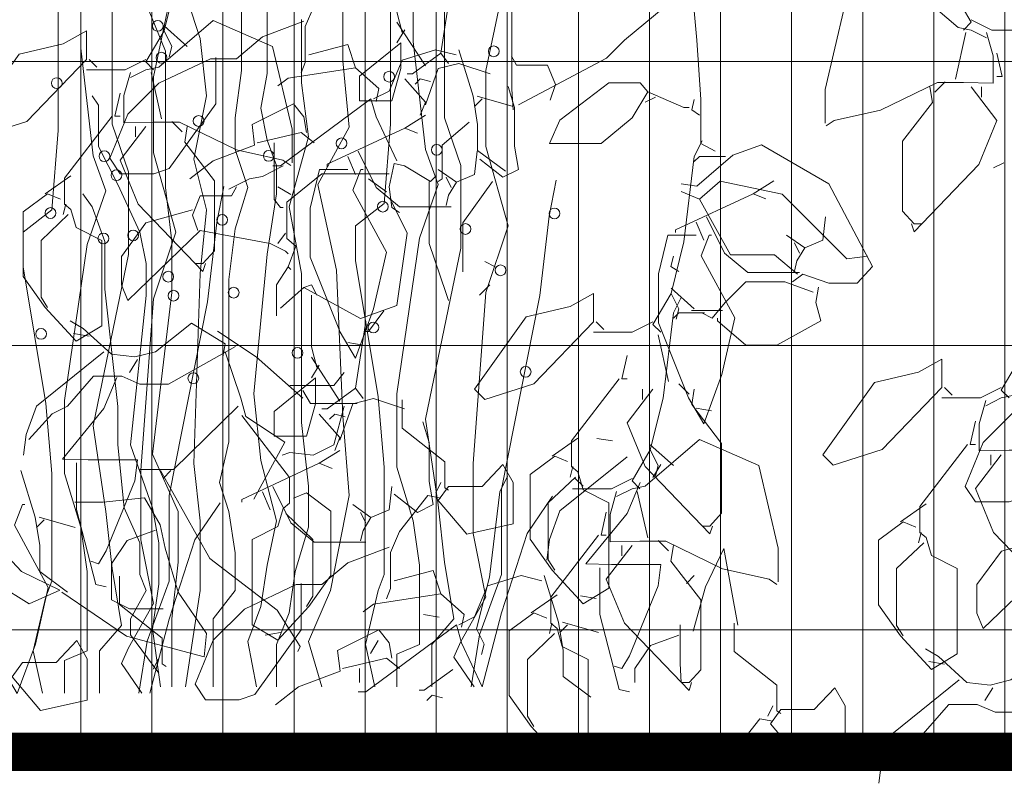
# Model space of a CAD drawing. Header units: millimetres. Extents: x 16698 to 93787, y -21104 to 39413.
# Tile 105 of 256: x 24648 to 24725, y 9745 to 9804. Entities that reach past the tile are written whole.
import ezdxf

# ---------------------------------------------------------------- set-up
doc = ezdxf.new("R2010")
doc.units = ezdxf.units.MM
doc.linetypes.add('HIDDEN', pattern=[9.525, 6.35, -3.175])
for name, color, linetype, lineweight in [('!MODUS_OPIS', 3, 'Continuous', 13), ('__MODUS_ŚCIANY', 2, 'Continuous', 35), ('_MODUS - zielen', 66, 'Continuous', 9), ('Hatch', 4, 'Continuous', 5)]:
    doc.layers.add(name, color=color, linetype=linetype, lineweight=lineweight)

msp = doc.modelspace()

# ---------------------------------------------------------------- hatches: boundary and pattern name
at = {"layer": 'Hatch', "ltscale": 2, "true_color": 0xc7c7c7}
h = msp.add_hatch(dxfattribs=at)
h.set_pattern_fill('GRATE', color=9, scale=7, angle=90)
h.paths.add_polyline_path([(24866.08516, 9993.23322), (25012.58516, 9993.23322), (25012.58516, 9747.23322), (24548.33412, 9747.23322), (24548.33412, 9824.23322), (24866.08516, 9824.23322)])

# ---------------------------------------------------------------- linework, layer by layer
at = {"layer": '!MODUS_OPIS', "linetype": 'HIDDEN', "ltscale": 2}
msp.add_lwpolyline([(25137.17444, 9747.23322), (24244.37684, 9747.23322)], dxfattribs=at)
at = {"layer": '__MODUS_ŚCIANY', "ltscale": 2, "const_width": 3}
msp.add_lwpolyline([(24476.35722, 9747.23322), (25137.17444, 9747.23322)], dxfattribs=at)
at = {"layer": '_MODUS - zielen', "transparency": 33554687}
for p, q in [((24679.06222, 9802.7764, -6681.00084), (24679.06222, 9809.2045, -6681.00084)), ((24653.08861, 9802.27633, -6681.00084), (24653.08861, 9808.70443, -6681.00084)), ((24677.30349, 9803.25036, -6681.00084), (24677.30349, 9808.22695, -6681.00084)), ((24651.32989, 9802.75029, -6681.00084), (24651.32989, 9807.72688, -6681.00084)), ((24662.4157, 9803.01338, -6681.00084), (24661.43408, 9806.00526, -6681.00084)), ((24667.65097, 9800.28811, -6681.00084), (24667.65097, 9806.47922, -6681.00084)), ((24684.74739, 9800.52509, -6681.00084), (24685.91056, 9806.10866, -6681.00084)), ((24655.54264, 9796.3222, -6681.00084), (24655.54264, 9805.23859, -6681.00084)), ((24659.71626, 9802.03584, -6681.00084), (24658.20294, 9805.73866, -6681.00084)), ((24658.77379, 9800.02502, -6681.00084), (24659.93695, 9805.60859, -6681.00084)), ((24665.64684, 9800.52509, -6681.00084), (24665.64684, 9805.50168, -6681.00084)), ((24673.58154, 9801.26565, -6681.00084), (24673.58154, 9805.73866, -6681.00084)), ((24681.51625, 9796.82227, -6681.00084), (24681.51625, 9805.73866, -6681.00084)), ((24670.3504, 9799.54755, -6681.00084), (24670.3504, 9804.49451, -6681.00084)), ((24651.32989, 9795.81862, -6681.00084), (24651.32989, 9802.75029, -6681.00084)), ((24662.9065, 9798.54038, -6681.00084), (24662.4157, 9803.01338, -6681.00084)), ((24677.30349, 9796.31869, -6681.00084), (24677.30349, 9803.25036, -6681.00084)), ((24680.04383, 9794.33398, -6681.00084), (24679.06222, 9802.7764, -6681.00084)), ((24654.07023, 9793.83391, -6681.00084), (24653.08861, 9802.27633, -6681.00084)), ((24659.71626, 9797.05925, -6681.00084), (24659.71626, 9802.03584, -6681.00084)), ((24674.07235, 9796.08171, -6681.00084), (24673.58154, 9801.26565, -6681.00084)), ((24665.15603, 9796.82227, -6681.00084), (24665.64684, 9800.52509, -6681.00084)), ((24684.74739, 9794.57096, -6681.00084), (24684.74739, 9800.52509, -6681.00084)), ((24658.77379, 9794.07089, -6681.00084), (24658.77379, 9800.02502, -6681.00084)), ((24667.16016, 9797.56283, -6681.00084), (24667.65097, 9800.28811, -6681.00084)), ((24670.88211, 9795.34114, -6681.00084), (24670.3504, 9799.54755, -6681.00084)), ((24654.48099, 9797.79981, -6681.00084), (24653.99019, 9798.54038, -6681.00084)), ((24661.92489, 9793.59341, -6681.00084), (24662.9065, 9798.54038, -6681.00084)), ((24654.48099, 9796.82227, -6681.00084), (24654.48099, 9797.79981, -6681.00084)), ((24667.65097, 9795.07454, -6681.00084), (24667.16016, 9797.56283, -6681.00084)), ((24654.48099, 9794.57096, -6681.00084), (24654.48099, 9796.82227, -6681.00084)), ((24659.71626, 9791.37172, -6681.00084), (24659.71626, 9797.05925, -6681.00084)), ((24665.15603, 9794.33398, -6681.00084), (24665.15603, 9796.82227, -6681.00084)), ((24682.78416, 9793.08983, -6681.00084), (24681.51625, 9796.82227, -6681.00084)), ((24650.83908, 9789.6275, -6681.00084), (24651.32989, 9795.81862, -6681.00084)), ((24656.81056, 9792.58976, -6681.00084), (24655.54264, 9796.3222, -6681.00084)), ((24671.61832, 9791.6087, -6681.00084), (24674.07235, 9796.08171, -6681.00084)), ((24676.81269, 9790.12757, -6681.00084), (24677.30349, 9796.31869, -6681.00084)), ((24668.38718, 9793.08983, -6681.00084), (24667.65097, 9795.07454, -6681.00084)), ((24669.36879, 9789.86097, -6681.00084), (24670.88211, 9795.34114, -6681.00084)), ((24655.99431, 9791.6087, -6681.00084), (24654.48099, 9794.57096, -6681.00084)), ((24666.13765, 9791.37172, -6681.00084), (24665.15603, 9794.33398, -6681.00084)), ((24681.02544, 9791.6087, -6681.00084), (24680.04383, 9794.33398, -6681.00084)), ((24686.50611, 9788.37984, -6681.00084), (24684.74739, 9794.57096, -6681.00084)), ((24655.05184, 9791.10863, -6681.00084), (24654.07023, 9793.83391, -6681.00084)), ((24660.53251, 9787.87977, -6681.00084), (24658.77379, 9794.07089, -6681.00084)), ((24662.9065, 9789.62399, -6681.00084), (24661.92489, 9793.59341, -6681.00084)), ((24668.38718, 9790.86814, -6681.00084), (24668.38718, 9793.08983, -6681.00084)), ((24682.78416, 9786.63211, -6681.00084), (24682.78416, 9793.08983, -6681.00084)), ((24656.81056, 9786.13204, -6681.00084), (24656.81056, 9792.58976, -6681.00084)), ((24689.69636, 9789.12041, -6681.00084), (24690.25127, 9791.94459, -6681.00084)), ((24657.71214, 9787.87626, -6681.00084), (24655.99431, 9791.6087, -6681.00084)), ((24660.20707, 9787.1357, -6681.00084), (24659.71626, 9791.37172, -6681.00084)), ((24663.72275, 9788.62034, -6681.00084), (24664.27767, 9791.44452, -6681.00084)), ((24665.15603, 9788.14286, -6681.00084), (24666.13765, 9791.37172, -6681.00084)), ((24673.09074, 9784.914, -6681.00084), (24671.61832, 9791.6087, -6681.00084)), ((24679.55302, 9787.4023, -6681.00084), (24681.02544, 9791.6087, -6681.00084)), ((24653.99019, 9789.86097, -6681.00084), (24653.25398, 9790.86814, -6681.00084)), ((24653.57942, 9786.90223, -6681.00084), (24655.05184, 9791.10863, -6681.00084)), ((24667.65097, 9786.15815, -6681.00084), (24668.38718, 9790.86814, -6681.00084)), ((24648.58955, 9787.87977, -6681.00084), (24650.83908, 9789.6275, -6681.00084)), ((24654.9718, 9787.1357, -6681.00084), (24653.99019, 9789.86097, -6681.00084)), ((24662.4157, 9784.6474, -6681.00084), (24662.9065, 9789.62399, -6681.00084)), ((24670.3504, 9784.6474, -6681.00084), (24669.36879, 9789.86097, -6681.00084)), ((24674.56316, 9788.37984, -6681.00084), (24676.81269, 9790.12757, -6681.00084)), ((24688.96015, 9782.92929, -6681.00084), (24689.69636, 9789.12041, -6681.00084)), ((24662.98654, 9782.42922, -6681.00084), (24663.72275, 9788.62034, -6681.00084)), ((24664.66523, 9784.17344, -6681.00084), (24665.15603, 9788.14286, -6681.00084)), ((24674.56316, 9785.65457, -6681.00084), (24674.56316, 9788.37984, -6681.00084)), ((24684.74739, 9783.16627, -6681.00084), (24686.50611, 9788.37984, -6681.00084)), ((24648.58955, 9785.1545, -6681.00084), (24648.58955, 9787.87977, -6681.00084)), ((24658.20294, 9785.41759, -6681.00084), (24657.71214, 9787.87626, -6681.00084)), ((24658.77379, 9782.6662, -6681.00084), (24660.53251, 9787.87977, -6681.00084)), ((24677.7943, 9775.22743, -6681.00084), (24679.55302, 9787.4023, -6681.00084)), ((24651.8207, 9774.72736, -6681.00084), (24653.57942, 9786.90223, -6681.00084)), ((24654.9718, 9786.63211, -6681.00084), (24654.9718, 9787.1357, -6681.00084)), ((24654.9718, 9783.43288, -6681.00084), (24654.9718, 9786.63211, -6681.00084)), ((24660.20707, 9783.16627, -6681.00084), (24660.20707, 9787.1357, -6681.00084)), ((24680.04383, 9773.24272, -6681.00084), (24682.78416, 9786.63211, -6681.00084)), ((24654.07023, 9772.74265, -6681.00084), (24656.81056, 9786.13204, -6681.00084)), ((24666.62845, 9775.22743, -6681.00084), (24667.65097, 9786.15815, -6681.00084)), ((24650.34828, 9774.49038, -6681.00084), (24648.58955, 9785.1545, -6681.00084)), ((24658.20294, 9782.92929, -6681.00084), (24658.20294, 9785.41759, -6681.00084)), ((24676.32188, 9774.99045, -6681.00084), (24674.56316, 9785.65457, -6681.00084)), ((24661.92489, 9769.77688, -6681.00084), (24662.4157, 9784.6474, -6681.00084)), ((24670.3504, 9773.00574, -6681.00084), (24670.3504, 9784.6474, -6681.00084)), ((24673.58154, 9773.4797, -6681.00084), (24673.09074, 9784.914, -6681.00084)), ((24664.66523, 9771.49499, -6681.00084), (24664.66523, 9784.17344, -6681.00084)), ((24655.99431, 9774.24989, -6681.00084), (24654.9718, 9783.43288, -6681.00084)), ((24656.97593, 9771.25801, -6681.00084), (24658.20294, 9782.92929, -6681.00084)), ((24658.69375, 9770.51744, -6681.00084), (24660.20707, 9783.16627, -6681.00084)), ((24683.76578, 9769.77688, -6681.00084), (24684.74739, 9783.16627, -6681.00084)), ((24685.97441, 9767.79217, -6681.00084), (24688.96015, 9782.92929, -6681.00084)), ((24657.79217, 9769.27681, -6681.00084), (24658.77379, 9782.6662, -6681.00084)), ((24660.0008, 9767.2921, -6681.00084), (24662.98654, 9782.42922, -6681.00084)), ((24667.16016, 9770.01386, -6681.00084), (24666.62845, 9775.22743, -6681.00084)), ((24676.81269, 9769.51028, -6681.00084), (24676.32188, 9774.99045, -6681.00084)), ((24677.7943, 9769.51028, -6681.00084), (24677.7943, 9775.22743, -6681.00084)), ((24650.83908, 9769.01021, -6681.00084), (24650.34828, 9774.49038, -6681.00084)), ((24651.8207, 9769.01021, -6681.00084), (24651.8207, 9774.72736, -6681.00084)), ((24655.99431, 9771.25801, -6681.00084), (24655.99431, 9774.24989, -6681.00084)), ((24674.07235, 9767.28859, -6681.00084), (24673.58154, 9773.4797, -6681.00084)), ((24655.05184, 9766.04795, -6681.00084), (24654.07023, 9772.74265, -6681.00084)), ((24670.88211, 9768.02915, -6681.00084), (24670.3504, 9773.00574, -6681.00084)), ((24681.02544, 9766.54802, -6681.00084), (24680.04383, 9773.24272, -6681.00084)), ((24656.48512, 9766.31104, -6681.00084), (24655.99431, 9771.25801, -6681.00084)), ((24658.69375, 9766.31104, -6681.00084), (24656.97593, 9771.25801, -6681.00084)), ((24663.92902, 9768.29575, -6681.00084), (24664.66523, 9771.49499, -6681.00084)), ((24660.69787, 9766.04444, -6681.00084), (24658.69375, 9770.51744, -6681.00084)), ((24662.4157, 9765.30387, -6681.00084), (24661.92489, 9769.77688, -6681.00084)), ((24668.38718, 9765.30387, -6681.00084), (24667.16016, 9770.01386, -6681.00084)), ((24683.76578, 9764.32633, -6681.00084), (24683.76578, 9769.77688, -6681.00084)), ((24650.83908, 9760.5974, -6681.00084), (24650.83908, 9769.01021, -6681.00084)), ((24653.08861, 9764.8038, -6681.00084), (24651.8207, 9769.01021, -6681.00084)), ((24657.79217, 9763.82626, -6681.00084), (24657.79217, 9769.27681, -6681.00084)), ((24676.81269, 9761.09747, -6681.00084), (24676.81269, 9769.51028, -6681.00084)), ((24679.06222, 9765.30387, -6681.00084), (24677.7943, 9769.51028, -6681.00084)), ((24664.66523, 9766.04444, -6681.00084), (24663.92902, 9768.29575, -6681.00084)), ((24660.0008, 9760.5974, -6681.00084), (24660.0008, 9767.2921, -6681.00084)), ((24670.88211, 9764.80029, -6681.00084), (24670.88211, 9768.02915, -6681.00084)), ((24672.59993, 9759.85332, -6681.00084), (24674.07235, 9767.28859, -6681.00084)), ((24685.97441, 9761.09747, -6681.00084), (24685.97441, 9767.79217, -6681.00084)), ((24662.00493, 9763.82626, -6681.00084), (24663.97771, 9766.72548, -6681.00084)), ((24681.51625, 9762.07502, -6681.00084), (24681.02544, 9766.54802, -6681.00084)), ((24687.97853, 9764.32633, -6681.00084), (24689.95131, 9767.22555, -6681.00084)), ((24655.54264, 9761.57495, -6681.00084), (24655.05184, 9766.04795, -6681.00084)), ((24657.71214, 9763.58577, -6681.00084), (24656.48512, 9766.31104, -6681.00084)), ((24659.18456, 9763.58577, -6681.00084), (24658.69375, 9766.31104, -6681.00084)), ((24660.69787, 9762.07502, -6681.00084), (24660.69787, 9766.04444, -6681.00084)), ((24665.15603, 9762.81558, -6681.00084), (24664.66523, 9766.04444, -6681.00084)), ((24662.4157, 9759.85332, -6681.00084), (24662.4157, 9765.30387, -6681.00084)), ((24667.65097, 9761.83804, -6681.00084), (24668.38718, 9765.30387, -6681.00084)), ((24679.55302, 9761.83804, -6681.00084), (24679.06222, 9765.30387, -6681.00084)), ((24653.57942, 9761.33797, -6681.00084), (24653.08861, 9764.8038, -6681.00084)), ((24669.8596, 9761.33445, -6681.00084), (24670.88211, 9764.80029, -6681.00084)), ((24684.74739, 9759.34974, -6681.00084), (24683.76578, 9764.32633, -6681.00084)), ((24685.97441, 9758.10559, -6681.00084), (24687.97853, 9764.32633, -6681.00084)), ((24657.71214, 9761.09747, -6681.00084), (24657.71214, 9763.58577, -6681.00084)), ((24658.77379, 9758.84967, -6681.00084), (24657.79217, 9763.82626, -6681.00084)), ((24659.18456, 9760.35691, -6681.00084), (24659.18456, 9763.58577, -6681.00084)), ((24660.0008, 9757.60552, -6681.00084), (24662.00493, 9763.82626, -6681.00084)), ((24646.54679, 9763.37291, -6681.00084), (24648.46679, 9761.33291, -6681.00084)), ((24665.15603, 9759.85332, -6681.00084), (24665.15603, 9762.81558, -6681.00084)), ((24701.91296, 9760.15576, -13364.45746), (24703.35296, 9763.15576, -13364.45746)), ((24703.35296, 9763.15576, -13364.45746), (24704.43296, 9757.15576, -13364.45746)), ((24660.20707, 9757.63163, -6681.00084), (24660.69787, 9762.07502, -6681.00084)), ((24682.25246, 9757.63163, -6681.00084), (24681.51625, 9762.07502, -6681.00084)), ((24648.46679, 9761.33291, -6681.00084), (24651.46679, 9759.89291, -6681.00084)), ((24653.57942, 9757.60552, -6681.00084), (24653.57942, 9761.33797, -6681.00084)), ((24656.27885, 9757.13156, -6681.00084), (24655.54264, 9761.57495, -6681.00084)), ((24667.16016, 9758.60918, -6681.00084), (24667.65097, 9761.83804, -6681.00084)), ((24669.36879, 9758.10559, -6681.00084), (24669.8596, 9761.33445, -6681.00084)), ((24679.55302, 9758.10559, -6681.00084), (24679.55302, 9761.83804, -6681.00084)), ((24649.06679, 9758.81291, -6681.00084), (24646.54679, 9760.37291, -6681.00084)), ((24650.34828, 9759.35326, -6681.00084), (24650.83908, 9760.5974, -6681.00084)), ((24658.20294, 9759.85332, -6681.00084), (24657.71214, 9761.09747, -6681.00084)), ((24658.28298, 9755.88742, -6681.00084), (24660.0008, 9760.5974, -6681.00084)), ((24676.32188, 9759.85332, -6681.00084), (24676.81269, 9761.09747, -6681.00084)), ((24684.25658, 9756.38749, -6681.00084), (24685.97441, 9761.09747, -6681.00084)), ((24651.46679, 9759.89291, -6681.00084), (24649.06679, 9758.81291, -6681.00084)), ((24656.97593, 9757.63163, -6681.00084), (24658.20294, 9759.85332, -6681.00084)), ((24658.69375, 9756.86145, -6681.00084), (24659.18456, 9760.35691, -6681.00084)), ((24661.27255, 9752.33291, -6681.00084), (24662.4157, 9759.85332, -6681.00084)), ((24663.43821, 9757.63163, -6681.00084), (24665.15603, 9759.85332, -6681.00084)), ((24670.88211, 9755.8839, -6681.00084), (24672.59993, 9759.85332, -6681.00084)), ((24675.34027, 9755.64692, -6681.00084), (24676.32188, 9759.85332, -6681.00084)), ((24700.95296, 9756.67576, -13364.45746), (24701.91296, 9760.15576, -13364.45746)), ((24649.36666, 9755.14685, -6681.00084), (24650.34828, 9759.35326, -6681.00084)), ((24656.81056, 9755.38383, -6681.00084), (24658.77379, 9758.84967, -6681.00084)), ((24682.78416, 9755.8839, -6681.00084), (24684.74739, 9759.34974, -6681.00084)), ((24666.13765, 9755.8839, -6681.00084), (24667.16016, 9758.60918, -6681.00084)), ((24668.38718, 9755.64692, -6681.00084), (24669.36879, 9758.10559, -6681.00084)), ((24679.55302, 9755.64692, -6681.00084), (24679.55302, 9758.10559, -6681.00084)), ((24684.47054, 9752.33291, -6681.00084), (24685.97441, 9758.10559, -6681.00084)), ((24653.57942, 9755.14685, -6681.00084), (24653.57942, 9757.60552, -6681.00084)), ((24656.97593, 9756.38749, -6681.00084), (24656.97593, 9757.63163, -6681.00084)), ((24658.49694, 9751.83284, -6681.00084), (24660.0008, 9757.60552, -6681.00084)), ((24660.20707, 9752.33291, -6681.00084), (24660.20707, 9757.63163, -6681.00084)), ((24663.43821, 9752.33291, -6681.00084), (24663.43821, 9757.63163, -6681.00084)), ((24680.53464, 9755.64692, -6681.00084), (24682.25246, 9757.63163, -6681.00084)), ((24654.56103, 9755.14685, -6681.00084), (24656.27885, 9757.13156, -6681.00084)), ((24659.33505, 9752.33291, -6681.00084), (24658.69375, 9756.86145, -6681.00084)), ((24659.18456, 9753.39561, -6681.00084), (24656.97593, 9756.38749, -6681.00084)), ((24657.61784, 9751.83284, -6681.00084), (24658.28298, 9755.88742, -6681.00084)), ((24666.83807, 9752.33291, -6681.00084), (24666.13765, 9755.8839, -6681.00084)), ((24671.93274, 9752.33291, -6681.00084), (24670.88211, 9755.8839, -6681.00084)), ((24682.25246, 9754.63976, -6681.00084), (24682.78416, 9755.8839, -6681.00084)), ((24683.59145, 9752.33291, -6681.00084), (24684.25658, 9756.38749, -6681.00084)), ((24650.08915, 9751.83284, -6681.00084), (24649.36666, 9755.14685, -6681.00084)), ((24651.8207, 9754.37667, -6681.00084), (24653.57942, 9755.14685, -6681.00084)), ((24654.56103, 9751.83284, -6681.00084), (24654.56103, 9755.14685, -6681.00084)), ((24656.27885, 9754.13969, -6681.00084), (24656.81056, 9755.38383, -6681.00084)), ((24668.38718, 9752.33291, -6681.00084), (24668.38718, 9755.64692, -6681.00084)), ((24676.06275, 9752.33291, -6681.00084), (24675.34027, 9755.64692, -6681.00084)), ((24677.7943, 9754.87674, -6681.00084), (24679.55302, 9755.64692, -6681.00084)), ((24680.53464, 9752.33291, -6681.00084), (24680.53464, 9755.64692, -6681.00084)), ((24651.8207, 9751.83284, -6681.00084), (24651.8207, 9754.37667, -6681.00084)), ((24677.7943, 9752.33291, -6681.00084), (24677.7943, 9754.87674, -6681.00084)), ((24683.84501, 9752.33291, -6681.00084), (24682.25246, 9754.63976, -6681.00084)), ((24657.87141, 9751.83284, -6681.00084), (24656.27885, 9754.13969, -6681.00084))]:
    msp.add_line(p, q, dxfattribs=at)
at = {"layer": '_MODUS - zielen', "transparency": 33554687, "elevation": -6681.00084}
for points in [[(24699.9334, 9824.52003), (24699.9334, 9821.48811), (24700.03386, 9819.87116), (24701.04463, 9818.65841), (24700.03386, 9816.03069), (24701.2466, 9802.8926), (24701.55009, 9798.24372), (24701.55009, 9794.80759), (24702.66145, 9794.20128)], [(24662.02251, 9815.53404), (24661.41554, 9814.32129), (24660.60766, 9807.65126), (24659.59688, 9803.60869), (24660.20279, 9802.39595), (24660.00082, 9801.58741)], [(24686.8963, 9797.43518), (24686.79478, 9799.05226), (24686.79478, 9805.31809), (24691.74675, 9810.27018), (24693.97053, 9810.27018), (24695.58735, 9810.37117), (24696.80022, 9808.95632), (24700.23675, 9808.14791), (24700.43872, 9806.93517), (24695.58735, 9802.8926), (24694.1725, 9801.47775), (24687.30024, 9797.83952)], [(24677.80025, 9809.15842), (24677.80025, 9805.11599), (24678.20525, 9803.49904)], [(24674.56121, 9808.21033), (24673.5503, 9808.41244), (24671.32651, 9805.58274), (24670.61909, 9803.96566), (24670.61909, 9801.13597), (24670.31666, 9800.32743)], [(24711.25984, 9796.40367), (24711.25984, 9799.03113), (24712.7762, 9805.49919), (24717.42468, 9807.52048), (24721.67015, 9803.88224), (24722.68, 9803.68001), (24723.89288, 9803.0737)], [(24682.04479, 9807.13727), (24681.23691, 9801.88196), (24681.84282, 9801.07355)], [(24721.26515, 9806.71194), (24722.68, 9804.28645), (24722.07409, 9803.68001)], [(24670.51863, 9804.37), (24667.28394, 9803.15725), (24665.26319, 9801.43919), (24663.24243, 9801.43919), (24659.19986, 9799.51902), (24656.77411, 9797.09366), (24655.35926, 9793.65753), (24656.16714, 9792.44479), (24658.79486, 9792.44479), (24660.00774, 9792.84899), (24663.64637, 9797.90207), (24663.64637, 9801.33807), (24663.64637, 9801.54017)], [(24669.60219, 9793.30043), (24669.60219, 9795.92789), (24668.08583, 9802.39595), (24663.43735, 9804.41723), (24659.19189, 9800.779), (24658.18204, 9800.57677), (24656.96916, 9799.97046)], [(24677.80025, 9804.30744), (24680.02403, 9800.87131)], [(24722.68, 9804.48855), (24724.29682, 9803.68001), (24727.32954, 9803.68001)], [(24653.5325, 9801.38531), (24648.88402, 9796.53433), (24645.04342, 9795.32172), (24644.23554, 9796.13012), (24648.27811, 9801.78951), (24651.71371, 9802.59805), (24653.5325, 9803.60869), (24653.5325, 9801.38531)], [(24659.59688, 9803.60869), (24658.18204, 9801.1832), (24658.78795, 9800.57677)], [(24659.59688, 9804.0129), (24661.41554, 9802.39595)], [(24678.40722, 9803.70114), (24677.80025, 9802.6905)], [(24723.89288, 9803.47791), (24724.39833, 9801.65886), (24724.39833, 9799.53658), (24722.07409, 9799.58708), (24720.05241, 9799.58708), (24715.6059, 9797.41431), (24711.96727, 9796.60564), (24711.36136, 9796.20144)], [(24722.27606, 9803.47791), (24721.46712, 9799.8398)], [(24678.10373, 9802.6905), (24674.8701, 9800.0629), (24674.8701, 9798.14274), (24677.39631, 9798.14274), (24678.10373, 9800.66921), (24678.10373, 9802.6905)], [(24670.92257, 9801.74227), (24673.95424, 9802.55082), (24674.56121, 9800.73176)], [(24682.44332, 9801.74227), (24680.8265, 9802.14661), (24678.19878, 9801.33807), (24677.18893, 9798.91271), (24675.97605, 9798.30641)], [(24682.64635, 9802.14661), (24683.75771, 9798.50851), (24684.11089, 9796.28512), (24684.11089, 9794.26384), (24686.28392, 9792.64689)], [(24658.18204, 9801.38531), (24656.56522, 9800.57677), (24653.5325, 9800.57677)], [(24653.73553, 9801.38531), (24654.34144, 9800.779)], [(24681.23691, 9801.88196), (24679.01313, 9800.26501), (24678.60919, 9800.26501)], [(24686.74799, 9801.63952), (24687.15193, 9800.9321), (24689.57768, 9800.9321), (24690.18465, 9799.41613), (24689.77965, 9798.20339)], [(24724.70181, 9801.86083), (24725.10575, 9800.04177), (24724.70181, 9800.04177)], [(24676.17802, 9798.10417), (24676.37999, 9799.11482), (24674.56121, 9800.73176), (24669.30576, 9799.92322), (24668.49682, 9799.31692)], [(24685.07751, 9800.26501), (24682.65176, 9801.07355), (24681.03494, 9800.66921), (24680.02403, 9797.83952)], [(24656.96916, 9800.37466), (24656.46371, 9798.55561), (24656.46371, 9796.43334), (24658.78795, 9796.48384), (24660.80963, 9796.48384), (24665.25614, 9794.31107), (24668.89477, 9793.5024), (24669.50068, 9793.0982)], [(24658.58598, 9800.37466), (24659.39491, 9796.73656)], [(24678.40722, 9799.86067), (24680.02403, 9798.04162), (24679.62009, 9797.03098)], [(24680.42797, 9799.65857), (24679.62009, 9799.86067), (24679.2151, 9799.45647)], [(24720.65924, 9799.63757), (24719.85044, 9798.82916)], [(24686.49236, 9799.25436), (24686.99675, 9797.63728), (24686.99675, 9794.60549), (24687.30024, 9792.7863), (24686.08736, 9792.18), (24684.26857, 9793.59484)], [(24697.40613, 9798.85003), (24696.19431, 9796.82887), (24693.76856, 9794.80759), (24689.72599, 9794.80759), (24690.53387, 9796.62677), (24694.37447, 9799.55758), (24696.80022, 9799.55758), (24697.40613, 9798.85003)], [(24697.40613, 9798.85003), (24700.23675, 9797.63728), (24700.64069, 9797.63728)], [(24719.4465, 9799.23337), (24719.64847, 9798.02049), (24717.32423, 9794.98883), (24717.32423, 9789.53141), (24718.23362, 9788.52077), (24718.83953, 9788.52077)], [(24722.68, 9799.23337), (24724.70181, 9796.60564), (24723.28697, 9793.16951), (24718.23362, 9787.91433), (24718.03165, 9788.52077)], [(24723.48894, 9799.23337), (24723.48894, 9798.42496)], [(24656.16022, 9798.75758), (24655.75628, 9796.93853), (24656.16022, 9796.93853)], [(24677.79484, 9793.45543), (24676.17802, 9796.89143), (24675.77408, 9798.30641), (24668.69879, 9793.05109), (24668.09288, 9793.05109)], [(24684.46513, 9798.30641), (24683.85817, 9797.69997)], [(24684.06119, 9798.50851), (24686.89089, 9797.69997)], [(24698.0131, 9798.44582), (24697.20416, 9798.04162)], [(24701.04463, 9798.24372), (24700.84266, 9797.43518), (24701.44857, 9797.03098)], [(24670.7206, 9795.67868), (24670.51863, 9796.89143), (24669.7097, 9797.90207), (24666.47606, 9796.28512), (24666.67803, 9794.66817), (24663.4444, 9793.45543), (24661.62456, 9792.04045)], [(24655.55431, 9796.93853), (24651.81523, 9792.08755), (24651.81523, 9790.06627), (24652.32068, 9789.66206), (24652.72462, 9788.24722), (24654.74538, 9787.23657), (24654.74538, 9780.56654), (24652.72462, 9779.35367), (24650.29887, 9781.98139), (24648.58054, 9784.40688), (24648.58054, 9789.45983), (24650.50084, 9790.87494), (24651.51174, 9790.47047)], [(24660.20279, 9796.53433), (24661.0116, 9795.72592)], [(24680.02403, 9797.03098), (24678.40722, 9796.02033), (24679.41707, 9795.61613)], [(24658.18204, 9796.13012), (24656.16022, 9793.5024), (24657.57507, 9790.06627), (24662.62842, 9784.81109), (24662.83039, 9785.41752)], [(24657.3731, 9796.13012), (24657.3731, 9795.32172)], [(24661.41554, 9796.13012), (24661.21357, 9794.91725), (24663.53781, 9791.88558), (24663.53781, 9786.42817), (24662.62842, 9785.41752), (24662.02251, 9785.41752)], [(24678.40722, 9796.02033), (24672.34283, 9793.19064), (24672.34283, 9792.98854)], [(24683.45423, 9796.48722), (24681.33196, 9794.66817), (24681.33196, 9792.04045), (24681.02847, 9791.83835)], [(24671.32651, 9794.87028), (24670.31666, 9795.67868), (24666.88, 9794.87028)], [(24701.6516, 9795.00969), (24701.04463, 9793.79695), (24700.23675, 9787.12692), (24699.22598, 9783.08435), (24699.83189, 9781.8716), (24699.62992, 9781.06306)], [(24668.19439, 9794.87028), (24668.19439, 9790.4235), (24668.69879, 9789.81706), (24668.90182, 9789.81706)], [(24708.71741, 9783.98502), (24709.52529, 9784.59145), (24711.5471, 9783.88403), (24713.77088, 9783.88403), (24714.9827, 9785.19776), (24711.5471, 9791.66582), (24706.29165, 9794.69775), (24704.06787, 9793.88921), (24701.23818, 9791.46372), (24700.02636, 9791.66582)], [(24673.95965, 9793.79695), (24674.56662, 9792.3821)], [(24674.76859, 9794.20128), (24676.18343, 9791.37146), (24678.00222, 9789.85549), (24682.04479, 9789.85549)], [(24684.0666, 9794.20128), (24683.86463, 9792.3821), (24682.44979, 9791.77579), (24681.03494, 9792.7863)], [(24703.47039, 9793.79695), (24701.44857, 9793.79695), (24701.04463, 9793.39274)], [(24668.90182, 9793.05109), (24667.28394, 9792.24268), (24666.27409, 9792.04045), (24664.65728, 9791.23204)], [(24673.95965, 9792.7863), (24671.73692, 9792.7863), (24671.0295, 9789.75451), (24671.0295, 9785.91417), (24673.35374, 9780.05242), (24674.56662, 9778.03127), (24675.98146, 9781.8716), (24676.99237, 9786.31838), (24674.36465, 9791.16936), (24674.97056, 9792.7863), (24675.17253, 9792.7863)], [(24677.99681, 9789.41286), (24677.3909, 9789.81706), (24677.18893, 9791.43414), (24677.59287, 9793.25319), (24678.40181, 9793.05109), (24680.42256, 9791.83835), (24680.8265, 9792.24268)], [(24725.23872, 9793.31054), (24724.42978, 9792.90633)], [(24652.32068, 9792.28979), (24650.29887, 9790.87494)], [(24677.18893, 9792.44479), (24674.96514, 9792.44479), (24671.93348, 9792.44479), (24669.20424, 9790.2214), (24669.20424, 9787.39157), (24669.91167, 9786.78527), (24669.30576, 9785.16819), (24669.50773, 9784.96608)], [(24675.57105, 9792.04045), (24676.9859, 9791.02994)], [(24681.64085, 9792.18), (24682.04479, 9791.37146)], [(24665.26319, 9791.43414), (24664.85925, 9790.72672), (24662.43349, 9790.72672), (24661.82653, 9789.21076), (24662.23152, 9787.99801)], [(24668.49682, 9791.43414), (24669.50773, 9790.8277)], [(24680.32105, 9791.83835), (24680.32105, 9786.98737), (24681.63544, 9783.14703), (24681.83741, 9782.54059)], [(24682.44979, 9791.77579), (24681.84282, 9790.76515), (24681.64085, 9789.95661)], [(24685.27407, 9791.83835), (24682.94877, 9788.60432), (24682.94877, 9784.76398)], [(24701.4412, 9790.45308), (24703.05802, 9791.86792), (24707.90847, 9790.85728), (24712.96195, 9785.8042), (24714.57876, 9786.0063)], [(24707.24965, 9791.89569), (24705.63283, 9790.88505), (24706.64268, 9790.48085)], [(24705.63283, 9790.88505), (24699.56845, 9788.05536), (24699.56845, 9787.85325)], [(24700.02636, 9791.05951), (24701.4412, 9790.45308), (24703.8659, 9786.10742), (24707.30256, 9786.10742), (24709.12135, 9784.59145)], [(24651.91568, 9790.06627), (24651.71371, 9789.25786)], [(24661.82653, 9789.61496), (24658.18895, 9788.60432), (24656.26865, 9785.97673), (24656.26865, 9783.75334), (24656.77411, 9782.54059), (24662.43349, 9787.99801), (24667.89091, 9786.98737), (24669.10379, 9786.38093), (24669.30576, 9786.17883)], [(24677.3909, 9790.2214), (24678.60378, 9787.79578), (24677.79484, 9782.13639), (24674.96514, 9781.12575), (24670.51863, 9783.55124), (24671.12454, 9783.75334), (24671.52954, 9782.9448)], [(24652.11765, 9789.25786), (24649.99538, 9787.23657), (24649.99538, 9782.7898), (24650.50084, 9781.98139)], [(24701.9942, 9789.066), (24703.40905, 9786.23617), (24705.22784, 9784.72021), (24709.27041, 9784.72021)], [(24711.29222, 9789.066), (24711.09025, 9787.24682), (24709.6754, 9786.64051), (24708.26056, 9787.65102)], [(24701.18527, 9788.66166), (24701.79223, 9787.24682)], [(24669.10379, 9787.79578), (24668.49682, 9786.98737)], [(24701.18527, 9787.65102), (24698.96254, 9787.65102), (24698.25512, 9784.61922), (24698.25512, 9780.77889), (24700.57936, 9774.91713), (24701.79223, 9772.89598), (24703.20708, 9776.73632), (24704.21799, 9781.18309), (24701.59026, 9786.03407), (24702.19617, 9787.65102), (24702.39814, 9787.65102)], [(24708.86647, 9787.04471), (24709.27041, 9786.23617)], [(24709.6754, 9786.64051), (24709.06844, 9785.62987), (24708.86647, 9784.82133)], [(24699.41939, 9786.0063), (24699.21742, 9785.19776), (24699.82333, 9784.79356)], [(24669.30576, 9785.16819), (24668.39636, 9783.75334), (24668.39636, 9781.32785)], [(24685.47604, 9785.16819), (24684.6671, 9785.57252)], [(24670.51863, 9783.55124), (24668.69879, 9781.93429)], [(24685.07104, 9783.75334), (24684.26316, 9782.9448)], [(24699.22598, 9783.48855), (24701.04463, 9781.8716)], [(24710.33422, 9783.17661), (24708.11044, 9783.98502), (24705.07878, 9783.98502), (24703.46196, 9782.36807), (24702.45105, 9781.15532), (24701.64317, 9781.55953)], [(24710.73816, 9783.58081), (24710.53619, 9782.36807), (24710.94013, 9780.95322), (24707.50453, 9779.03292), (24705.07878, 9779.03292), (24702.85605, 9780.95322), (24702.85605, 9781.15532)], [(24671.12454, 9782.9448), (24671.12454, 9778.90236), (24671.52954, 9777.28541)], [(24693.16159, 9780.86096), (24688.51311, 9776.00998), (24684.67251, 9774.79737), (24683.86463, 9775.60578), (24687.9072, 9781.26516), (24691.34281, 9782.0737), (24693.16159, 9783.08435), (24693.16159, 9780.86096)], [(24700.02636, 9782.77227), (24699.41939, 9781.55953), (24698.61151, 9774.8895), (24697.60073, 9770.84693), (24698.20664, 9769.63418), (24698.00467, 9768.82564)], [(24699.22598, 9783.08435), (24697.81113, 9780.65886), (24698.41704, 9780.05242)], [(24676.78393, 9781.73205), (24675.57105, 9780.1151), (24675.36908, 9780.1151)], [(24701.84514, 9781.55953), (24699.82333, 9781.55953), (24699.41939, 9781.15532)], [(24700.83424, 9781.76163), (24703.25999, 9781.76163)], [(24652.25806, 9780.95282), (24653.26896, 9780.34638), (24655.49275, 9778.32523), (24657.31153, 9778.12313), (24658.92835, 9778.52733), (24661.75791, 9780.75072), (24664.38564, 9779.13364), (24664.18367, 9778.12313)], [(24675.36908, 9780.92364), (24674.56121, 9775.66833), (24675.16711, 9774.85992)], [(24697.81113, 9780.86096), (24696.19431, 9780.05242), (24693.16159, 9780.05242)], [(24693.36462, 9780.86096), (24693.97053, 9780.25465)], [(24652.52265, 9779.96011), (24653.73553, 9779.75787)], [(24663.77973, 9780.14428), (24666.81139, 9778.12313), (24670.45002, 9774.8891)], [(24698.21507, 9779.85032), (24699.02401, 9776.21221)], [(24665.19457, 9778.93154), (24659.93912, 9776.00073), (24657.71547, 9776.00073), (24656.30063, 9776.60717), (24654.0779, 9776.60717), (24652.05609, 9774.28266), (24650.84321, 9773.67635), (24649.02442, 9771.65507)], [(24673.95965, 9779.24388), (24675.17253, 9779.04191)], [(24654.88578, 9778.52733), (24649.63033, 9774.28266), (24648.82245, 9772.05927), (24648.62048, 9770.44232)], [(24664.38564, 9778.52733), (24665.59851, 9774.8891), (24666.00245, 9773.47425), (24669.03517, 9771.45297), (24666.60942, 9767.00619)], [(24671.12454, 9778.09382), (24673.34833, 9774.65769)], [(24695.78932, 9778.23324), (24695.38538, 9776.41418), (24695.78932, 9776.41418)], [(24737.37335, 9778.71037), (24734.13866, 9777.49762), (24732.1179, 9775.77956), (24730.09714, 9775.77956), (24726.05457, 9773.85939), (24723.62882, 9771.43403), (24722.21397, 9767.9979), (24723.02185, 9766.78515), (24725.64958, 9766.78515), (24726.86245, 9767.18936), (24730.50108, 9772.24244), (24730.50108, 9775.67844), (24730.50108, 9775.88054)], [(24736.45691, 9767.6408), (24736.45691, 9770.26826), (24734.94055, 9776.73632), (24730.29206, 9778.7576), (24726.0466, 9775.11937), (24725.03675, 9774.91713), (24723.82387, 9774.31083)], [(24657.5135, 9777.92089), (24656.90759, 9776.91038)], [(24671.73151, 9777.48751), (24671.12454, 9776.47687)], [(24720.38721, 9775.72567), (24715.73873, 9770.8747), (24711.89813, 9769.66208), (24711.09025, 9770.47049), (24715.13282, 9776.12988), (24718.56843, 9776.93842), (24720.38721, 9777.94906), (24720.38721, 9775.72567)], [(24726.4516, 9777.94906), (24725.03675, 9775.52357), (24725.64266, 9774.91713)], [(24669.43911, 9775.89974), (24672.87472, 9775.89974), (24673.68365, 9776.91038)], [(24655.89669, 9776.50605), (24654.88578, 9774.08056), (24651.65215, 9770.13911), (24653.6729, 9770.08861), (24657.5135, 9770.08861), (24657.31153, 9768.42104), (24655.08775, 9762.96389), (24654.48184, 9761.95324), (24653.87593, 9762.15535)], [(24671.42803, 9776.47687), (24668.19439, 9773.84928), (24668.19439, 9771.92911), (24670.7206, 9771.92911), (24671.42803, 9774.45558), (24671.42803, 9776.47687)], [(24695.18341, 9776.41418), (24691.44432, 9771.56321), (24691.44432, 9769.54192), (24691.94977, 9769.13772), (24692.35371, 9767.72287), (24694.37447, 9766.71223), (24694.37447, 9760.0422), (24692.35371, 9758.82932), (24689.92796, 9761.45704), (24688.20963, 9763.88253), (24688.20963, 9768.93548), (24690.12993, 9770.35059), (24691.14084, 9769.94612)], [(24699.83189, 9776.00998), (24700.64069, 9775.20157)], [(24670.45002, 9775.49541), (24671.05593, 9774.4849), (24674.08759, 9774.4849), (24674.69456, 9774.4849)], [(24674.56121, 9775.66833), (24672.33742, 9774.05138), (24671.93348, 9774.05138)], [(24697.81113, 9775.60578), (24695.78932, 9772.97805), (24697.20416, 9769.54192), (24702.25751, 9764.28674), (24702.45948, 9764.89318)], [(24697.00219, 9775.60578), (24697.00219, 9774.79737)], [(24701.04463, 9775.60578), (24700.84266, 9774.3929), (24703.1669, 9771.36124), (24703.1669, 9765.90382), (24702.25751, 9764.89318), (24701.6516, 9764.89318)], [(24725.03675, 9775.72567), (24723.41993, 9774.91713), (24720.38721, 9774.91713)], [(24720.59024, 9775.72567), (24721.19615, 9775.11937)], [(24665.39654, 9774.28266), (24660.34306, 9769.3307), (24657.71547, 9769.3307)], [(24673.68365, 9774.28266), (24672.87472, 9771.25073), (24671.2579, 9770.44232), (24669.43911, 9770.64443), (24668.83215, 9770.44232)], [(24678.40181, 9774.05138), (24675.97605, 9774.85992), (24674.35924, 9774.45558), (24673.34833, 9771.62589)], [(24678.20525, 9774.76862), (24678.20525, 9772.54523), (24681.53934, 9769.91764), (24681.53934, 9767.89636), (24681.84282, 9767.69426)], [(24723.82387, 9774.71503), (24723.31842, 9772.89598), (24723.31842, 9770.77371), (24725.64266, 9770.8242), (24727.66434, 9770.8242), (24732.11085, 9768.65144), (24735.74948, 9767.84277), (24736.35539, 9767.43856)], [(24665.67313, 9773.55388), (24669.41222, 9768.7029), (24669.41222, 9766.68162), (24668.90677, 9766.27741), (24668.50283, 9764.86257), (24666.48207, 9763.85192), (24666.48207, 9757.18189), (24668.50283, 9755.96902), (24670.92858, 9758.59674), (24672.64691, 9761.02223), (24672.64691, 9766.07518), (24670.72661, 9767.49029), (24669.7157, 9767.08582)], [(24671.73151, 9773.64704), (24673.34833, 9771.82799), (24672.94439, 9770.81735)], [(24673.75227, 9773.44494), (24672.94439, 9773.64704), (24672.53939, 9773.24284)], [(24701.18527, 9774.10859), (24702.39814, 9773.90662)], [(24679.81665, 9773.04074), (24680.32105, 9771.42366), (24680.32105, 9768.39186), (24680.62453, 9766.57268), (24679.41166, 9765.96637), (24677.59287, 9767.38122)], [(24723.01494, 9773.09795), (24722.611, 9771.2789), (24723.01494, 9771.2789)], [(24691.94977, 9771.76544), (24689.92796, 9770.35059)], [(24693.42619, 9771.75462), (24694.63907, 9771.55239)], [(24707.60604, 9760.53866), (24707.60604, 9763.16612), (24706.08968, 9769.63418), (24701.4412, 9771.65547), (24697.19574, 9768.01723), (24696.18589, 9767.815), (24694.97301, 9767.20869)], [(24697.60073, 9771.25113), (24699.41939, 9769.63418)], [(24722.40903, 9771.2789), (24718.66994, 9766.42792), (24718.66994, 9764.40664), (24719.17539, 9764.00243), (24719.57933, 9762.58758), (24721.60009, 9761.57694), (24721.60009, 9754.90691), (24719.57933, 9753.69404), (24717.15358, 9756.32176), (24715.43525, 9758.74725), (24715.43525, 9763.8002), (24717.35555, 9765.21531), (24718.36646, 9764.81084)], [(24673.34833, 9770.81735), (24671.73151, 9769.80671), (24672.74136, 9769.4025)], [(24697.60073, 9770.84693), (24696.18589, 9768.42144), (24696.7918, 9767.815)], [(24725.03675, 9770.47049), (24723.01494, 9767.84277), (24724.42978, 9764.40664), (24729.48313, 9759.15145), (24729.6851, 9759.75789)], [(24724.22781, 9770.47049), (24724.22781, 9769.66208)], [(24652.76351, 9769.83589), (24652.76351, 9766.19778), (24654.27987, 9760.33616), (24655.08775, 9760.13406)], [(24671.73151, 9769.80671), (24665.66713, 9766.97701), (24665.66713, 9766.77491)], [(24681.84282, 9767.99734), (24684.47054, 9767.99734), (24686.08736, 9769.71541), (24686.8963, 9768.30056), (24686.8963, 9765.06666), (24683.25767, 9764.25812), (24681.03494, 9766.88572), (24681.84282, 9767.99734)], [(24695.78932, 9770.32185), (24690.53387, 9766.07717), (24689.72599, 9763.85379), (24689.52402, 9762.23684)], [(24698.41704, 9769.71541), (24697.81113, 9768.7049)], [(24648.41851, 9769.22958), (24649.52988, 9765.59148), (24649.88306, 9763.36809), (24649.88306, 9761.34681), (24652.05609, 9759.72986)], [(24659.33322, 9769.22958), (24663.17276, 9762.35745), (24668.42821, 9758.31501), (24670.24699, 9755.48518), (24670.04502, 9755.08098)], [(24660.14109, 9769.22958), (24659.53519, 9768.62314)], [(24691.54478, 9769.54192), (24691.34281, 9768.73351)], [(24681.23691, 9768.30056), (24680.83191, 9767.49215)], [(24686.44077, 9768.79607), (24685.83381, 9767.58332), (24685.02593, 9760.91329), (24684.01515, 9756.87072), (24684.62106, 9755.65798), (24684.41909, 9754.84944)], [(24691.74675, 9768.73351), (24689.62448, 9766.71223), (24689.62448, 9762.26545), (24690.12993, 9761.45704)], [(24696.18589, 9768.62354), (24694.56907, 9767.815), (24691.53635, 9767.815)], [(24691.73938, 9768.62354), (24692.34529, 9768.01723)], [(24696.80022, 9768.30056), (24695.78932, 9765.87507), (24692.55568, 9761.93362), (24694.57644, 9761.88313), (24698.41704, 9761.88313), (24698.21507, 9760.21555), (24695.99129, 9754.7584), (24695.38538, 9753.74776), (24694.77947, 9753.94986)], [(24667.28394, 9767.58332), (24667.89091, 9766.16847)], [(24668.09288, 9767.98766), (24669.50773, 9765.15783), (24671.32651, 9763.64187), (24675.36908, 9763.64187)], [(24677.3909, 9767.98766), (24677.18893, 9766.16847), (24675.77408, 9765.56217), (24674.35924, 9766.57268)], [(24681.23691, 9767.08782), (24680.226, 9767.28992), (24678.00222, 9764.46023), (24677.2948, 9762.84314), (24677.2948, 9760.01345), (24676.99237, 9759.20491)], [(24694.97301, 9767.6129), (24694.46756, 9765.79384), (24694.46756, 9763.67157), (24696.7918, 9763.72207), (24698.81348, 9763.72207), (24703.25999, 9761.5493), (24706.89862, 9760.74063), (24707.50453, 9760.33643)], [(24696.58983, 9767.6129), (24697.39877, 9763.97479)], [(24647.5184, 9766.57268), (24645.29567, 9766.57268), (24644.58825, 9763.54088), (24644.58825, 9759.70055), (24646.91249, 9753.83879), (24648.12536, 9751.81764), (24649.54021, 9755.65798), (24650.55112, 9760.10475), (24647.92339, 9764.95573), (24648.5293, 9766.57268), (24648.73127, 9766.57268)], [(24651.60597, 9759.72986), (24656.65945, 9756.29372), (24662.72278, 9754.67664), (24662.92475, 9756.49583), (24660.70202, 9759.72986), (24659.69111, 9763.16599), (24659.28718, 9764.98504), (24658.0743, 9767.10731), (24654.83961, 9766.7536), (24652.61688, 9766.7536)], [(24719.17539, 9766.63016), (24717.15358, 9765.21531)], [(24669.10979, 9765.87321), (24671.23206, 9763.85192), (24671.23206, 9759.40515), (24670.72661, 9758.59674)], [(24674.96514, 9765.96637), (24675.36908, 9765.15783)], [(24694.16407, 9765.99581), (24693.76013, 9764.17676), (24694.16407, 9764.17676)], [(24650.2373, 9765.38938), (24649.63033, 9764.78294)], [(24649.83336, 9765.59148), (24652.66305, 9764.78294)], [(24675.77408, 9765.56217), (24675.16711, 9764.55153), (24674.96514, 9763.74298)], [(24658.92835, 9764.58084), (24656.70562, 9763.77229), (24655.49275, 9761.95324), (24655.49275, 9759.12342), (24656.90759, 9758.41599), (24659.53519, 9758.41599)], [(24718.7704, 9764.40664), (24718.56843, 9763.59823)], [(24693.55816, 9764.17676), (24689.81908, 9759.32578), (24689.81908, 9757.3045), (24690.32453, 9756.9003), (24690.72847, 9755.48545), (24692.74923, 9754.47481), (24692.74923, 9747.80478), (24690.72847, 9746.5919), (24688.30272, 9749.21962), (24686.58439, 9751.64511), (24686.58439, 9756.69806), (24688.50469, 9758.11317), (24689.51559, 9757.7087)], [(24698.20664, 9763.77256), (24699.01545, 9762.96415)], [(24718.97237, 9763.59823), (24716.8501, 9761.57694), (24716.8501, 9757.13017), (24717.35555, 9756.32176)], [(24728.68124, 9763.95533), (24725.04367, 9762.94468), (24723.12336, 9760.31709), (24723.12336, 9758.09371), (24723.62882, 9756.88096), (24729.28821, 9762.33838), (24734.74562, 9761.32774), (24735.9585, 9760.7213), (24736.16047, 9760.5192)], [(24677.19434, 9763.24748), (24673.95965, 9762.03474), (24671.93889, 9760.31667), (24669.91814, 9760.31667), (24665.87556, 9758.3965), (24663.44981, 9755.97114), (24662.03496, 9752.53501), (24662.84284, 9751.32227), (24665.47057, 9751.32227), (24666.68344, 9751.72647), (24670.32208, 9756.77955), (24670.32208, 9760.21555), (24670.32208, 9760.41766)], [(24696.18589, 9763.36836), (24694.16407, 9760.74063), (24695.57892, 9757.3045), (24700.63227, 9752.04932), (24700.83424, 9752.65575)], [(24695.37695, 9763.36836), (24695.37695, 9762.55995)], [(24699.41939, 9763.36836), (24699.21742, 9762.15548), (24701.54166, 9759.12381), (24701.54166, 9753.6664), (24700.63227, 9752.65575), (24700.02636, 9752.65575)], [(24677.59828, 9760.61976), (24680.62994, 9761.4283), (24681.23691, 9759.60925)], [(24693.66705, 9761.6304), (24693.66705, 9757.9923), (24695.18341, 9752.13068), (24695.99129, 9751.92857)], [(24656.13053, 9760.99012), (24656.13053, 9758.76673), (24659.46462, 9756.13914), (24659.46462, 9754.11785), (24659.76811, 9753.91575)], [(24689.11902, 9760.61976), (24687.50221, 9761.02409), (24684.87448, 9760.21555), (24683.86463, 9757.7902), (24682.65176, 9757.18389)], [(24689.32205, 9761.02409), (24690.43341, 9757.38599), (24690.7866, 9755.1626), (24690.7866, 9753.14132), (24692.95962, 9751.52437)], [(24701.04463, 9761.02409), (24700.43872, 9760.41766)], [(24682.85373, 9756.98166), (24683.0557, 9757.9923), (24681.23691, 9759.60925), (24675.98146, 9758.80071), (24675.17253, 9758.1944)], [(24690.32453, 9759.52802), (24688.30272, 9758.11317)], [(24692.15174, 9759.43576), (24693.36462, 9759.23352)], [(24679.8866, 9757.97612), (24681.09947, 9757.77388)], [(24689.91953, 9757.3045), (24689.71756, 9756.49609)], [(24690.7369, 9757.38599), (24693.56659, 9756.57745)], [(24704.15642, 9757.31448), (24704.15642, 9755.09109), (24707.49051, 9752.4635), (24707.49051, 9750.44221), (24707.79399, 9750.24011)], [(24668.7048, 9756.57545), (24667.49192, 9756.37322)], [(24677.39631, 9754.55617), (24677.19434, 9755.76891), (24676.3854, 9756.77955), (24673.15177, 9755.1626), (24673.35374, 9753.54566), (24670.12011, 9752.33291), (24668.30026, 9750.91793)], [(24684.47054, 9752.33291), (24682.85373, 9755.76891), (24682.44979, 9757.18389), (24675.3745, 9751.92857), (24674.76859, 9751.92857)], [(24691.14084, 9757.18389), (24690.53387, 9756.57745)], [(24699.9334, 9757.18389), (24699.9334, 9754.15196), (24700.02636, 9752.65575)], [(24648.53768, 9754.21884), (24651.16541, 9754.21884), (24652.78222, 9755.9369), (24653.59116, 9754.52206), (24653.59116, 9751.28816), (24649.95253, 9750.47962), (24647.7298, 9753.10721), (24648.53768, 9754.21884)], [(24676.34233, 9755.9369), (24675.73642, 9754.92639)], [(24690.1215, 9756.49609), (24687.99923, 9754.47481), (24687.99923, 9750.02803), (24688.50469, 9749.21962)], [(24699.83189, 9756.37535), (24697.60916, 9755.56681), (24696.39628, 9753.74776), (24696.39628, 9752.65575)], [(24719.11277, 9755.29319), (24720.12368, 9754.68675), (24722.34746, 9752.6656), (24724.16625, 9752.4635), (24725.78306, 9752.8677), (24728.61262, 9755.09109), (24731.24035, 9753.47401), (24731.03838, 9752.4635)], [(24659.1622, 9754.52206), (24658.7572, 9753.71365)], [(24678.00222, 9753.74776), (24676.99237, 9754.55617), (24673.55571, 9753.74776)], [(24719.37736, 9754.30047), (24720.59024, 9754.09824)], [(24674.8701, 9753.74776), (24674.8701, 9752.65575)], [(24682.15961, 9753.68434), (24679.93582, 9752.06739), (24679.53188, 9752.06739)], [(24721.74049, 9752.8677), (24716.48504, 9748.62303), (24715.67716, 9746.39964), (24715.47519, 9744.78269)], [(24732.04928, 9753.27191), (24726.79384, 9750.34109), (24724.57019, 9750.34109), (24723.15534, 9750.94753), (24720.93261, 9750.94753), (24718.9108, 9748.62303), (24717.69792, 9748.01672), (24715.87913, 9745.99544)], [(24707.79399, 9750.5432), (24710.42172, 9750.5432), (24712.03853, 9752.26126), (24712.84747, 9750.84642), (24712.84747, 9747.61252), (24709.20884, 9746.80398), (24706.98611, 9749.43157), (24707.79399, 9750.5432)], [(24724.36822, 9752.26126), (24723.76231, 9751.25075)], [(24681.35067, 9751.46095), (24680.54279, 9751.66305), (24680.13779, 9751.25885)], [(24707.18808, 9750.84642), (24706.78309, 9750.03801)], [(24707.18808, 9749.63367), (24706.17718, 9749.83577), (24704.1319, 9747.23322)], [(24690.5265, 9747.19834), (24691.73938, 9746.9961)]]:
    msp.add_lwpolyline(points, dxfattribs=at)
at = {"layer": '_MODUS - zielen', "transparency": 33554687}
for points in [[(24658.69069, 9804.00275, 1), (24659.53223, 9804.00275, 1)], [(24658.97523, 9801.51797, 1), (24659.81677, 9801.51797, 1)], [(24684.94883, 9802.01804, 1), (24685.79038, 9802.01804, 1)], [(24676.76872, 9800.03333, 1), (24677.61027, 9800.03333, 1)], [(24650.79512, 9799.53326, 1), (24651.63667, 9799.53326, 1)], [(24661.88093, 9796.56749, 1), (24662.72248, 9796.56749, 1)], [(24673.04677, 9794.81976, 1), (24673.88832, 9794.81976, 1)], [(24654.51707, 9793.81611, 1), (24655.35862, 9793.81611, 1)], [(24667.3616, 9793.84222, 1), (24668.20315, 9793.84222, 1)], [(24680.49067, 9794.31618, 1), (24681.33222, 9794.31618, 1)], [(24655.45954, 9792.33147, 1), (24656.30109, 9792.33147, 1)], [(24650.30431, 9789.37272, 1), (24651.14586, 9789.37272, 1)], [(24676.27792, 9789.87279, 1), (24677.11946, 9789.87279, 1)], [(24689.69329, 9789.33959, 1), (24690.53484, 9789.33959, 1)], [(24663.71969, 9788.83952, 1), (24664.56124, 9788.83952, 1)], [(24682.7402, 9788.12506, 1), (24683.58175, 9788.12506, 1)], [(24654.43703, 9787.3845, 1), (24655.27858, 9787.3845, 1)], [(24656.7666, 9787.62499, 1), (24657.60815, 9787.62499, 1)], [(24685.48054, 9784.89621, 1), (24686.32209, 9784.89621, 1)], [(24659.50693, 9784.39614, 1), (24660.34848, 9784.39614, 1)], [(24664.62126, 9783.14847, 1), (24665.46281, 9783.14847, 1)], [(24659.9177, 9782.91149, 1), (24660.75925, 9782.91149, 1)], [(24675.54171, 9780.4232, 1), (24676.38325, 9780.4232, 1)], [(24649.5681, 9779.92313, 1), (24650.40965, 9779.92313, 1)], [(24669.61113, 9778.43849, 1), (24670.45268, 9778.43849, 1)], [(24687.44376, 9776.95736, 1), (24688.28531, 9776.95736, 1)], [(24661.47016, 9776.45729, 1), (24662.31171, 9776.45729, 1)]]:
    msp.add_lwpolyline(points, format="xyb", close=True, dxfattribs=at)

doc.saveas('drawing.dxf')
